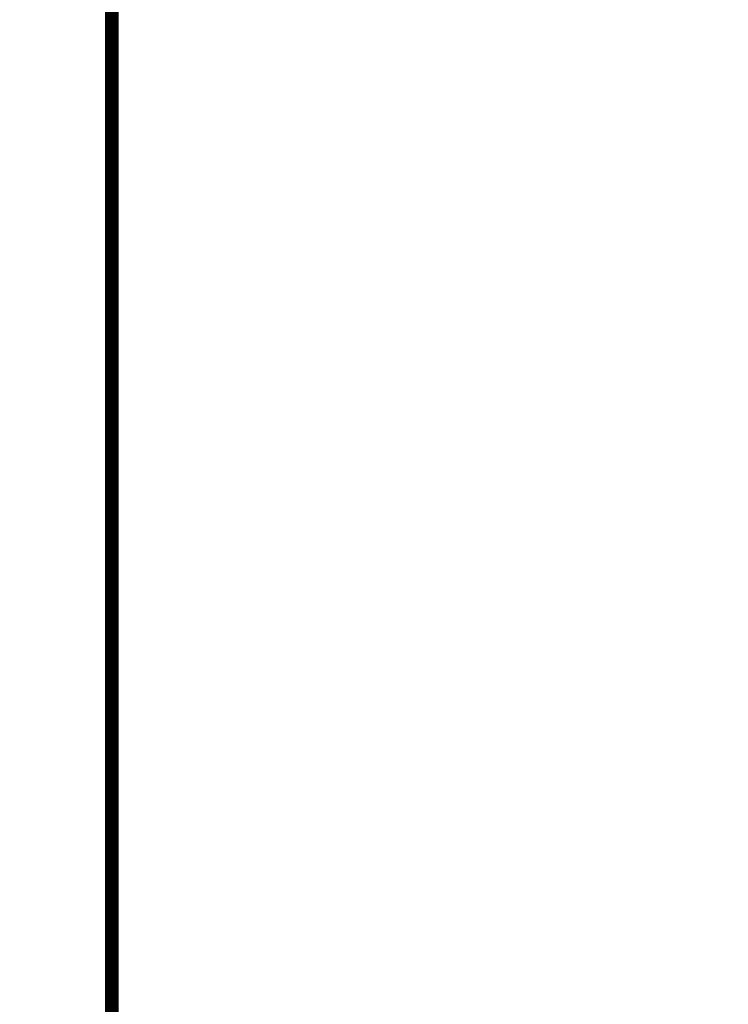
# Model space of a CAD drawing. Header units: millimetres. Extents: x 747415 to 1601423, y -236173 to 551995.
# Tile 183 of 242: x 1076036 to 1081216, y 17348 to 24549. Entities that reach past the tile are written whole.
import ezdxf
from ezdxf.lldxf.tags import DXFTag

# ---------------------------------------------------------------- set-up
doc = ezdxf.new("R2010")
doc.units = ezdxf.units.MM
doc.header["$LTSCALE"] = 100
doc.header["$MEASUREMENT"] = 0
doc.layers.add('T--L9053_Waterleidingen', color=170, linetype='TAP_WATER', lineweight=0)
doc.layers.add('T--L9064_Glasvezel', color=54, linetype='CONTINUOUS')
doc.styles.get("Standard").update_dxf_attribs({"font": 'arial.ttf'})
doc.styles.add('vddonk Arial', font='arial.ttf')
tags = doc.linetypes.add('TAP_WATER', pattern='A,12.7,-5.08,["Water",Standard,S=2.54,R=0,X=-3.81,Y=-1.27],-7.62', length=25.4).pattern_tags.tags
tags[6] = DXFTag(74, 10)
doc.dimstyles.new('Gebr vd Donk', dxfattribs={"dimtxt": 1.5, "dimasz": 1.5, "dimexe": 0, "dimexo": 0, "dimgap": 0.3, "dimtad": 1, "dimdec": 1, "dimzin": 0, "dimdsep": 46, "dimtxsty": 'vddonk Arial', "dimcen": 0.1, "dimclrd": 6, "dimclre": 6, "dimclrt": 6, "dimadec": 0, "dimazin": 0, "dimtfac": 1, "dimtdec": 1, "dimtmove": 0, "dimatfit": 0, "dimfxl": 1, "dimtolj": 1, "dimtzin": 0, "dimlwd": 18, "dimlwe": 18, "dimarcsym": 0})

msp = doc.modelspace()

# ---------------------------------------------------------------- linework, layer by layer
at = {"layer": 'T--L9053_Waterleidingen', "lineweight": 0, "ltscale": 2, "const_width": 100}
msp.add_lwpolyline([(1076710.09838999, 33410.83185926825), (1076710.09838999, -9568.227312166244)], dxfattribs=at)

# ---------------------------------------------------------------- texts
at = {"layer": 'T--L9064_Glasvezel', "linetype": 'Continuous', "insert": (1064757.91840804, 16935.44191872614), "char_height": 1499.999999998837, "attachment_point": 9, "rotation": 228.70932357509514, "style": 'vddonk Arial'}
msp.add_mtext('Entry point: 3007-(KNNGWLLM1CLLG)-IC', dxfattribs=at)

# ---------------------------------------------------------------- leaders
at = {"layer": 'T--L9064_Glasvezel', "linetype": 'Continuous', "annotation_type": 0, "has_hookline": 1, "hookline_direction": 1, "text_width": 39229.19508864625, "horizontal_direction": (-0.6598794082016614, -0.7513715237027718, 0)}
msp.add_leader([(1061124.504787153, 9444.188306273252), (1065321.249086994, 16440.30695111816)], dimstyle='Gebr vd Donk', override={"dimgap": 0.3, "dimtad": 0, "dimarcsym": 1}, dxfattribs=at)

doc.saveas('drawing.dxf')
